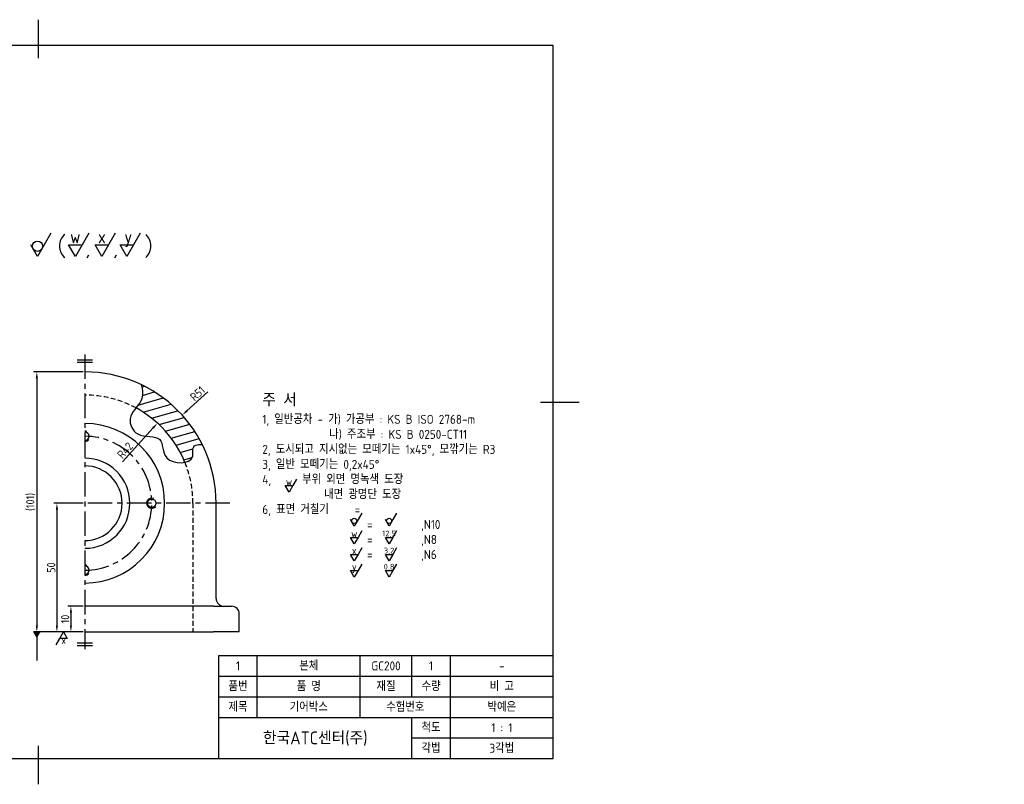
# Model space of a CAD drawing. Header units: millimetres. Extents: x 0 to 585, y 0 to 297.
# Tile 2 of 2: x 203 to 585, y 0 to 297. Entities that reach past the tile are written whole.
import ezdxf
from ezdxf.enums import TextEntityAlignment as Align

# ---------------------------------------------------------------- set-up
doc = ezdxf.new("R2010")
doc.units = ezdxf.units.MM
doc.header["$LTSCALE"] = 0.3
doc.linetypes.add('CENTER', pattern=[50.8, 31.75, -6.35, 6.35, -6.35])
doc.linetypes.add('HIDDEN', pattern=[9.525, 6.35, -3.175])
for name, color, linetype in [('C', 1, 'CENTER'), ('단면선(ISO)', 1, 'Continuous'), ('숨은선', 2, 'HIDDEN'), ('외형선(ISO)', 3, 'Continuous')]:
    doc.layers.add(name, color=color, linetype=linetype)
doc.styles.get("Standard").update_dxf_attribs({"font": 'isocp.shx', "bigfont": 'whgtxt.shx'})
doc.dimstyles.new('ISO-25', dxfattribs={"dimtxt": 3.2, "dimasz": 2.5, "dimexe": 1.25, "dimexo": 0.625, "dimtad": 1, "dimtxsty": 'Standard', "dimcen": 0, "dimclrd": 1, "dimclre": 1, "dimclrt": 2, "dimadec": 0, "dimazin": 0, "dimtfac": 1, "dimtmove": 0, "dimatfit": 3, "dimfxl": 1, "dimarcsym": 0})

# ---------------------------------------------------------------- blocks, each defined once
blk = doc.blocks.new('*D27')
at = {"layer": 'Defpoints', "color": 0, "transparency": 16777216}
for p in [(256.21, 140.29), (227.99, 109.18)]:
    blk.add_point(p, dxfattribs=at)
at = {"layer": '단면선(ISO)', "color": 1, "lineweight": -2, "transparency": 16777216}
blk.add_line((242.62, 125.31), (254.53, 138.44), dxfattribs=at)
at = {"layer": '단면선(ISO)', "color": 1, "transparency": 16777216}
blk.add_solid([(254.22, 138.72), (254.84, 138.16), (256.21, 140.29)], dxfattribs=at)
at = {"layer": '단면선(ISO)', "color": 2, "transparency": 16777216, "insert": (243.6, 129.71), "char_height": 3.2, "attachment_point": 5, "rotation": 47.7876}
blk.add_mtext('R42', dxfattribs=at)
blk = doc.blocks.new('*D28')
at = {"layer": 'Defpoints', "color": 0, "transparency": 16777216}
for p in [(265.8, 143.4), (227.99, 109.18)]:
    blk.add_point(p, dxfattribs=at)
at = {"layer": '단면선(ISO)', "color": 1, "lineweight": -2, "transparency": 16777216}
blk.add_line((275.74, 152.39), (267.66, 145.08), dxfattribs=at)
at = {"layer": '단면선(ISO)', "color": 1, "transparency": 16777216}
blk.add_solid([(267.38, 145.39), (267.94, 144.77), (265.8, 143.4)], dxfattribs=at)
at = {"layer": '단면선(ISO)', "color": 2, "transparency": 16777216, "insert": (271.77, 151.8), "char_height": 3.2, "attachment_point": 5, "rotation": 42.1438}
blk.add_mtext('R51', dxfattribs=at)
blk = doc.blocks.new('*D29')
at = {"layer": 'Defpoints', "color": 0, "transparency": 16777216}
for p in [(227.99, 69.18), (222.57, 59.18), (227.99, 59.18)]:
    blk.add_point(p, dxfattribs=at)
at = {"layer": '단면선(ISO)', "color": 1, "lineweight": -2, "transparency": 16777216}
for p, q in [((227.37, 69.18), (221.32, 69.18)), ((222.57, 66.68), (222.57, 61.68)), ((227.37, 59.18), (221.32, 59.18))]:
    blk.add_line(p, q, dxfattribs=at)
at = {"layer": '단면선(ISO)', "color": 1, "transparency": 16777216}
for points in [[(222.16, 66.68), (222.99, 66.68), (222.57, 69.18)], [(222.16, 61.68), (222.99, 61.68), (222.57, 59.18)]]:
    blk.add_solid(points, dxfattribs=at)
at = {"layer": '단면선(ISO)', "color": 2, "transparency": 16777216, "insert": (220.35, 64.18), "char_height": 3.2, "attachment_point": 5, "rotation": 90}
blk.add_mtext('10', dxfattribs=at)
blk = doc.blocks.new('*D30')
at = {"layer": 'Defpoints', "color": 0, "transparency": 16777216}
for p in [(227.99, 109.18), (217.13, 59.18), (227.99, 59.18)]:
    blk.add_point(p, dxfattribs=at)
at = {"layer": '단면선(ISO)', "color": 1, "lineweight": -2, "transparency": 16777216}
for p, q in [((227.37, 109.18), (215.88, 109.18)), ((217.13, 106.68), (217.13, 61.68)), ((227.37, 59.18), (215.88, 59.18))]:
    blk.add_line(p, q, dxfattribs=at)
at = {"layer": '단면선(ISO)', "color": 1, "transparency": 16777216}
for points in [[(216.71, 106.68), (217.55, 106.68), (217.13, 109.18)], [(216.71, 61.68), (217.55, 61.68), (217.13, 59.18)]]:
    blk.add_solid(points, dxfattribs=at)
at = {"layer": '단면선(ISO)', "color": 2, "transparency": 16777216, "insert": (214.91, 84.18), "char_height": 3.2, "attachment_point": 5, "rotation": 90}
blk.add_mtext('50', dxfattribs=at)
blk = doc.blocks.new('*D31')
at = {"layer": 'Defpoints', "color": 0, "transparency": 16777216}
for p in [(227.99, 160.18), (209.33, 59.18), (227.99, 59.18)]:
    blk.add_point(p, dxfattribs=at)
at = {"layer": '단면선(ISO)', "color": 1, "lineweight": -2, "transparency": 16777216}
for p, q in [((227.37, 160.18), (208.08, 160.18)), ((209.33, 157.68), (209.33, 61.68)), ((227.37, 59.18), (208.08, 59.18))]:
    blk.add_line(p, q, dxfattribs=at)
at = {"layer": '단면선(ISO)', "color": 1, "transparency": 16777216}
for points in [[(208.91, 157.68), (209.75, 157.68), (209.33, 160.18)], [(208.91, 61.68), (209.75, 61.68), (209.33, 59.18)]]:
    blk.add_solid(points, dxfattribs=at)
at = {"layer": '단면선(ISO)', "color": 2, "transparency": 16777216, "insert": (206.95, 109.68), "char_height": 3.2, "attachment_point": 5, "rotation": 90}
blk.add_mtext('(101)', dxfattribs=at)

msp = doc.modelspace()

# ---------------------------------------------------------------- hatches: boundary and pattern name
at = {"layer": '단면선(ISO)'}
h = msp.add_hatch(dxfattribs=at)
h.set_pattern_fill('ANSI31', color=1, angle=151)
h.set_pattern_definition([(196, (-625.7595, -60.5127), (0.875149, -3.052006), [])])
edge = h.paths.add_edge_path()
edge.add_spline(control_points=[(266.873, 125.06), (268.374, 125.373), (270.401, 126.645), (269.468, 131.536), (271.512, 132.217), (273.598, 132.005)], knot_values=[47.4087763, 47.4087763, 47.4087763, 47.4087763, 51.3028784, 53.9767667, 59.8599876, 59.8599876, 59.8599876, 59.8599876], degree=3, periodic=0)
edge.add_arc((227.99, 109.181), 51, 26.5863, 64.55626)
edge.add_spline(control_points=[(249.901, 155.234), (250.456, 153.052), (250.753, 149.804), (248.62, 147.137), (247.867, 146.179)], knot_values=[3.5821895, 3.5821895, 3.5821895, 3.5821895, 9.9360677, 13.4343322, 13.4343322, 13.4343322, 13.4343322], degree=3, periodic=0)
edge.add_arc((227.99, 109.181), 42, 22.21439, 61.75443, ccw=False)

# ---------------------------------------------------------------- linework, layer by layer
at = {"color": 3}
for p, q in [((210, 282), (210, 297)), ((405, 148.5), (420, 148.5)), ((280, 10), (280, 50)), ((280, 50), (410, 50)), ((210, 0), (210, 15))]:
    msp.add_line(p, q, dxfattribs=at)
at = {"color": 4}
for p, q in [((410, 287), (10, 287)), ((410, 10), (410, 287)), ((10, 10), (410, 10))]:
    msp.add_line(p, q, dxfattribs=at)
at = {"color": 1}
for p, q in [((295, 26), (295, 50)), ((335, 26), (335, 50)), ((355, 34), (355, 50)), ((370, 10), (370, 50)), ((280, 42), (410, 42)), ((280, 34), (410, 34)), ((280, 26), (410, 26)), ((355, 10), (355, 26)), ((355, 18), (410, 18))]:
    msp.add_line(p, q, dxfattribs=at)
at = {"layer": 'C'}
for p, q in [((227.99, 166.986), (227.99, 52.454)), ((284.339, 109.181), (227.99, 109.181))]:
    msp.add_line(p, q, dxfattribs=at)
msp.add_arc((227.99, 109.181), 26, 270, 90, dxfattribs=at)
at = {"layer": '단면선(ISO)', "color": 3}
for p, q in [((214.814, 214.017), (212.216, 209.517)), ((229.493, 214.017), (226.895, 209.517)), ((239.82, 214.017), (237.222, 209.517)), ((249.474, 214.017), (246.876, 209.517)), ((209.618, 205.017), (207.02, 209.517)), ((212.216, 209.517), (209.618, 205.017)), ((224.297, 205.017), (221.699, 209.517)), ((221.699, 209.517), (226.895, 209.517)), ((226.895, 209.517), (224.297, 205.017)), ((234.624, 205.017), (232.026, 209.517)), ((232.026, 209.517), (237.222, 209.517)), ((237.222, 209.517), (234.624, 205.017)), ((244.278, 205.017), (241.68, 209.517)), ((241.68, 209.517), (246.876, 209.517)), ((246.876, 209.517), (244.278, 205.017)), ((229.422, 205.591), (228.743, 204.37)), ((240.148, 205.591), (239.469, 204.37))]:
    msp.add_line(p, q, dxfattribs=at)
at = {"layer": '단면선(ISO)', "color": 2}
for p, q in [((224.99, 164.931), (230.99, 164.931)), ((224.99, 163.944), (230.99, 163.944)), ((224.99, 54.907), (230.99, 54.907)), ((224.99, 53.92), (230.99, 53.92))]:
    msp.add_line(p, q, dxfattribs=at)
at = {"layer": '단면선(ISO)', "color": 1}
for p, q in [((307.335, 113.531), (305.88, 116.051)), ((305.88, 116.051), (308.79, 116.051)), ((308.79, 116.051), (307.335, 113.531)), ((310.245, 118.571), (308.79, 116.051)), ((335.582, 105.366), (334.127, 102.846)), ((349.104, 105.366), (347.649, 102.846)), ((332.672, 100.326), (331.217, 102.846)), ((334.127, 102.846), (332.672, 100.326)), ((346.194, 100.326), (344.739, 102.846)), ((347.649, 102.846), (346.194, 100.326)), ((332.672, 93.39), (331.217, 95.91)), ((331.217, 95.91), (334.127, 95.91)), ((334.127, 95.91), (332.672, 93.39)), ((335.582, 98.43), (334.127, 95.91)), ((346.194, 93.39), (344.739, 95.91)), ((344.739, 95.91), (347.649, 95.91)), ((347.649, 95.91), (346.194, 93.39)), ((349.104, 98.43), (347.649, 95.91)), ((332.672, 86.755), (331.217, 89.275)), ((331.217, 89.275), (334.127, 89.275)), ((334.127, 89.275), (332.672, 86.755)), ((335.582, 91.795), (334.127, 89.275)), ((346.194, 86.755), (344.739, 89.275)), ((344.739, 89.275), (347.649, 89.275)), ((347.649, 89.275), (346.194, 86.755)), ((349.104, 91.795), (347.649, 89.275)), ((335.582, 85.546), (334.127, 83.026)), ((349.104, 85.546), (347.649, 83.026)), ((332.672, 80.506), (331.217, 83.026)), ((331.217, 83.026), (334.127, 83.026)), ((334.127, 83.026), (332.672, 80.506)), ((346.194, 80.506), (344.739, 83.026)), ((344.739, 83.026), (347.649, 83.026)), ((347.649, 83.026), (346.194, 80.506)), ((218.242, 56.661), (219.697, 59.181)), ((219.697, 59.181), (221.152, 56.661)), ((216.787, 54.141), (218.242, 56.661)), ((221.152, 56.661), (218.242, 56.661))]:
    msp.add_line(p, q, dxfattribs=at)
at = {"layer": '단면선(ISO)', "color": 3}
msp.add_circle((209.618, 209.017), 2, dxfattribs=at)
at = {"layer": '단면선(ISO)', "color": 1}
for centre in [(332.672, 102.326), (346.194, 102.326)]:
    msp.add_circle(centre, 1, dxfattribs=at)
at = {"layer": '단면선(ISO)', "color": 3}
for centre, radius, start, end in [((224.225, 209.118), 6.062, 132.07502, 227.92498), ((247.572, 209.118), 6.062, 312.07502, 47.92498), ((227.99, 109.181), 42, 22.21439, 61.75443)]:
    msp.add_arc(centre, radius, start, end, dxfattribs=at)
at = {"layer": '단면선(ISO)', "color": 1}
for centre, start, end in [((227.99, 135.181), 65.81664, 90), ((227.99, 135.181), 270, 322.35711), ((253.99, 109.181), 65.81664, 322.35711), ((227.99, 83.181), 65.81664, 90), ((227.99, 83.181), 270, 322.35711)]:
    msp.add_arc(centre, 2, start, end, dxfattribs=at)
msp.add_open_spline([(249.901, 155.234), (250.456, 153.052), (250.897, 148.223), (243.75, 143.082), (248.171, 133.766), (259.124, 136.561), (257.202, 124.104), (270.867, 124.2), (269.468, 131.536), (271.512, 132.217), (273.598, 132.005)], degree=3, knots=[3.5821895, 3.5821895, 3.5821895, 3.5821895, 9.9360677, 18.2304418, 24.8206603, 33.6449632, 41.1857293, 51.3028784, 53.9767667, 59.8599876, 59.8599876, 59.8599876, 59.8599876], dxfattribs=at)
at = {"layer": '숨은선'}
msp.add_line((269.99, 109.181), (269.99, 59.181), dxfattribs=at)
for start, end in [(61.75443, 90), (0, 22.21439)]:
    msp.add_arc((227.99, 109.181), 42, start, end, dxfattribs=at)
at = {"layer": '외형선(ISO)'}
for p, q in [((278.99, 72.181), (278.99, 109.181)), ((277.99, 69.181), (227.99, 69.181)), ((277.99, 69.181), (284.99, 69.181)), ((287.99, 59.181), (287.99, 66.181)), ((227.99, 59.181), (277.99, 59.181)), ((287.99, 59.181), (277.99, 59.181))]:
    msp.add_line(p, q, dxfattribs=at)
msp.add_circle((253.99, 109.181), 1.621, dxfattribs=at)
for centre, radius, start, end in [((227.99, 109.181), 51, 0, 90), ((227.99, 109.181), 31, 270, 90), ((227.99, 135.181), 1.621, 270, 90), ((227.99, 109.181), 17.5, 270, 90), ((227.99, 109.181), 14.5, 270, 90), ((227.99, 83.181), 1.621, 270, 90), ((281.99, 72.181), 3, 180, 270), ((284.99, 66.181), 3, 0, 90)]:
    msp.add_arc(centre, radius, start, end, dxfattribs=at)

# ---------------------------------------------------------------- texts
at = {"color": 2}
for s, p in [('1', (287.5, 46)), ('본체', (315, 46)), ('GC200', (345, 46)), ('1', (362.5, 46)), ('-', (390, 46)), ('품번', (287.5, 38)), ('품 명', (315, 38)), ('재질', (345, 38)), ('수량', (362.5, 38)), ('비 고', (390, 38)), ('제목', (287.5, 30)), ('기어박스', (315, 30)), ('수험번호', (352.5, 30)), ('박예은', (390, 30)), ('척도', (362.5, 22)), ('1 : 1', (390, 22)), ('각법', (362.5, 14)), ('3각법', (390, 14))]:
    msp.add_text(s, height=3.5, dxfattribs=at).set_placement(p, align=Align.MIDDLE_CENTER)
at = {"color": 3}
msp.add_text('한국ATC센터(주)', height=5, dxfattribs=at).set_placement((317.5, 18), align=Align.MIDDLE_CENTER)
at = {"layer": '단면선(ISO)', "color": 3}
for s, p in [('w', (224.277, 212.662)), ('x', (234.604, 212.662)), ('y', (244.86, 212.662))]:
    msp.add_text(s, height=5, dxfattribs=at).set_placement(p, align=Align.MIDDLE_CENTER)
at = {"layer": '단면선(ISO)', "color": 1}
for s, height, p in [('w', 3, (307.324, 117.558)), ('w', 3, (332.661, 97.417)), ('12,5', 2.2, (346.183, 97.417)), ('3,2', 2.2, (346.183, 90.782)), ('x', 3, (332.661, 90.782)), ('y', 3, (332.661, 84.533)), ('0,8', 2.2, (346.183, 84.533)), ('x', 3, (219.761, 55.996))]:
    msp.add_text(s, height=height, dxfattribs=at).set_placement(p, align=Align.MIDDLE_CENTER)
at = {"layer": '단면선(ISO)', "color": 3, "insert": (296.938, 151.853), "char_height": 5, "attachment_point": 1}
msp.add_mtext_dynamic_manual_height_columns('주 서\\P{\\H0.7x;\\C2;1, 일반공차 - 가) 가공부 : KS B ISO 2768-m\\P             나) 주조부 : KS B 0250-CT11\\P2, 도시되고 지시없는 모떼기는 1x45°, 모깎기는 R3\\P3, 일반 모떼기는 0,2x45°\\P4,      부위 외면 명녹색 도장\\P            내면 광명단 도장\\P6, 표면 거칠기     = \\P\\pi-15,l55.6875,t55.6875;=^I   ,N10\\P=^I   ,N8\\P=^I   ,N6}', width=111.2483, gutter_width=25, heights=[91.363], dxfattribs=at)

# ---------------------------------------------------------------- dimensions: what is measured, and where the dimension line sits
at = {"layer": '단면선(ISO)', "color": 3}
dim = msp.add_linear_dim(base=(209.331, 59.181), p1=(227.99, 160.181), p2=(227.99, 59.181), angle=90, text='(<>)', dimstyle='ISO-25', dxfattribs=at)
dim.commit()
dim.dimension.update_dxf_attribs({"geometry": '*D31', "text_midpoint": (206.946, 109.681)})
dim = msp.add_radius_dim(center=(227.99, 109.181), mpoint=(265.805, 143.401), dimstyle='ISO-25', override={"dimtofl": 0}, dxfattribs=at)
dim.commit()
dim.dimension.update_dxf_attribs({"geometry": '*D28', "text_midpoint": (273.263, 150.15), "dimtype": 164})
dim = msp.add_radius_dim(center=(227.99, 109.181), mpoint=(256.209, 140.288), dimstyle='ISO-25', dxfattribs=at)
dim.commit()
dim.dimension.update_dxf_attribs({"geometry": '*D27', "text_midpoint": (245.253, 128.21), "dimtype": 164})
for base, p1, picture, middle in [((217.131, 59.181), (227.99, 109.181), '*D30', (214.906, 84.181)), ((222.575, 59.181), (227.99, 69.181), '*D29', (220.35, 64.181))]:
    dim = msp.add_linear_dim(base=base, p1=p1, p2=(227.99, 59.181), angle=90, dimstyle='ISO-25', dxfattribs=at)
    dim.commit()
    dim.dimension.update_dxf_attribs({"geometry": picture, "text_midpoint": middle})

# ---------------------------------------------------------------- leaders
msp.add_leader([(209.331, 59.181), (209.331, 48.046)], dimstyle='ISO-25', override={"dimgap": 0.625, "dimtad": 0, "dimldrblk": 'DatumFilled'}, dxfattribs=at)

doc.saveas('drawing.dxf')
